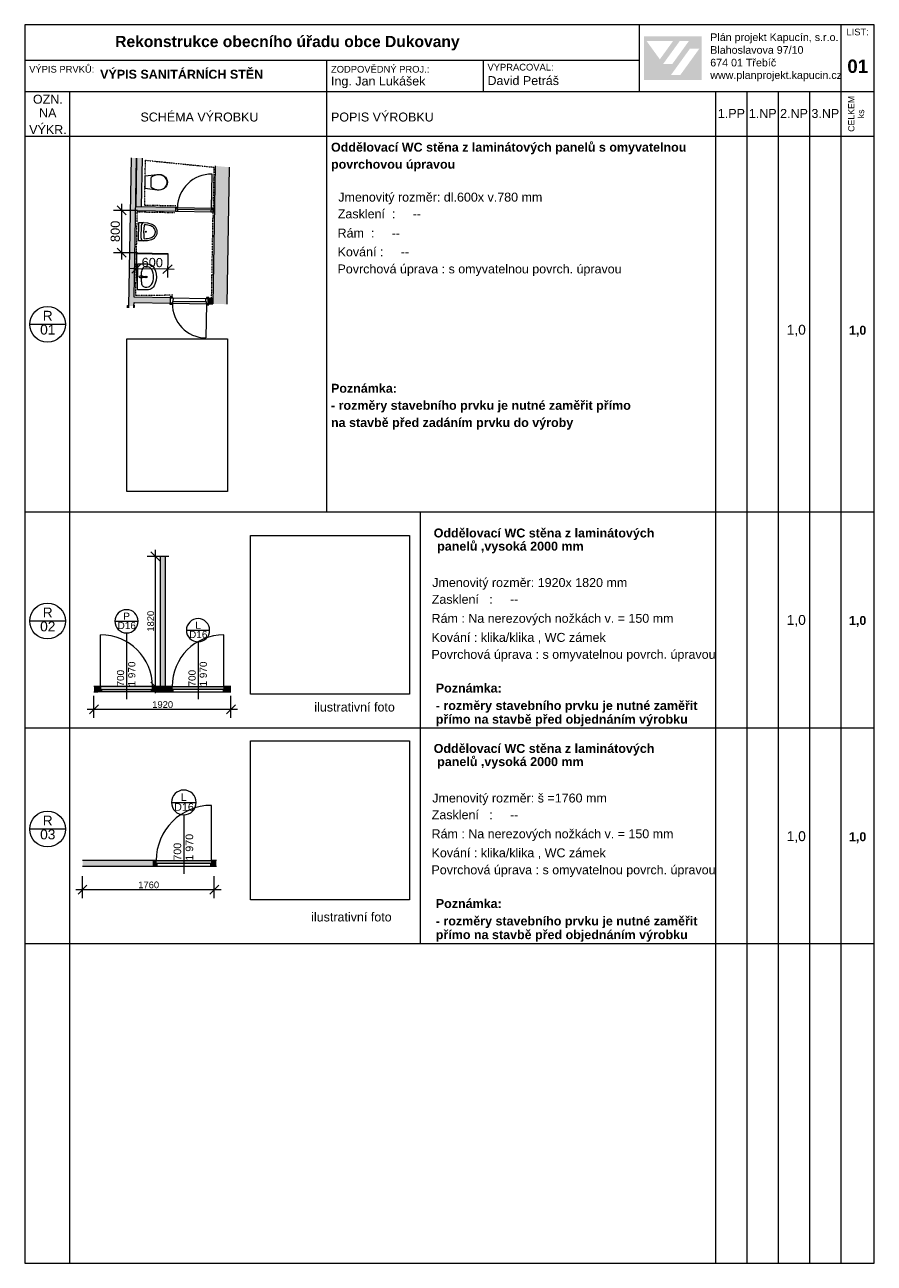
# Model space of a CAD drawing. Header units: millimetres. Extents: x 67117 to 86117, y 92233 to 119933.
import ezdxf

# ---------------------------------------------------------------- set-up
doc = ezdxf.new("R2010")
doc.units = ezdxf.units.MM
doc.header["$MEASUREMENT"] = 0
doc.header["$XCLIPFRAME"] = 0
doc.linetypes.add('Čerchovaná S', pattern=[3.5, 1.5, -0.85, 0.3, -0.85])
for name, color, linetype in [('tabulky PSV_POHLED ZÁPADNÍ_1_0', 7, 'Continuous'), ('tabulky PSV_POHLED ZÁPADNÍ_1_Interiér - nábytek', 7, 'Continuous'), ('tabulky PSV_POHLED ZÁPADNÍ_1_Konstrukce - nenosné', 7, 'Continuous'), ('tabulky PSV_POHLED ZÁPADNÍ_1_Konstrukce - nosné', 7, 'Continuous'), ('tabulky PSV_POHLED ZÁPADNÍ_1_Kresby a obrázky', 7, 'Continuous'), ('tabulky PSV_POHLED ZÁPADNÍ_1_Kóty - SP', 7, 'Continuous'), ('tabulky PSV_POHLED ZÁPADNÍ_1_TZB - kanalizace', 7, 'Continuous'), ('tabulky PSV_POHLED ZÁPADNÍ_1_Výplně – Řezové', 7, 'Continuous')]:
    doc.layers.add(name, color=color, linetype=linetype)
doc.styles.add('GENEROVANÝ_STYL_1', font='txt')
doc.styles.add('GENEROVANÝ_STYL_2', font='txt')
doc.styles.add('GENEROVANÝ_STYL_3', font='txt')
picture_1 = doc.add_image_def('image1.jpg', size_in_pixel=(170, 258))
picture_2 = doc.add_image_def('image2.jpg', size_in_pixel=(334, 365))

msp = doc.modelspace()

# ---------------------------------------------------------------- hatches: boundary and pattern name
at = {"layer": 'tabulky PSV_POHLED ZÁPADNÍ_1_Konstrukce - nenosné', "linetype": 'Continuous', "lineweight": 13}
h = msp.add_hatch(color=1, dxfattribs=at)
h.paths.add_polyline_path([(80965, 118701), (82256, 118701), (82256, 119675), (80965, 119675)])
h.paths.add_polyline_path([(81024, 119572), (81619, 119571), (81322, 119160)], flags=0)
h.paths.add_polyline_path([(81395, 119055), (81769, 119572), (81974, 119572), (81600, 119054)], flags=0)
h.paths.add_polyline_path([(81781, 118811), (81572, 118811), (81994, 119397), (82204, 119397)], flags=0)
at = {"layer": 'tabulky PSV_POHLED ZÁPADNÍ_1_Výplně – Řezové', "linetype": 'Continuous', "lineweight": 13, "true_color": 0x6c6c6c}
for points in [[(69497, 116954), (69438, 113642), (69559, 113640), (69618, 116952)], [(69563, 113841), (69561, 113720), (70378, 113706), (70380, 113827)], [(71220, 113691), (71325, 113689), (71327, 113810), (71222, 113812)]]:
    msp.add_hatch(color=251, dxfattribs=at).paths.add_polyline_path(points)
at = {"layer": 'tabulky PSV_POHLED ZÁPADNÍ_1_Výplně – Řezové', "linetype": 'Continuous', "lineweight": 0, "true_color": 0x000000}
for points in [[(69730, 115863), (69749, 116950), (69618, 116952), (69598, 115865)], [(71332, 115829), (71331, 115750), (71362, 115750), (71363, 115829)]]:
    msp.add_hatch(color=18, dxfattribs=at).paths.add_polyline_path(points)
at = {"layer": 'tabulky PSV_POHLED ZÁPADNÍ_1_Výplně – Řezové', "linetype": 'Continuous', "lineweight": 13}
for color, points in [(254, [(71641, 113683), (71694, 116745), (71379, 116777), (71325, 113689)]), (8, [(70317, 114821), (69617, 114833), (69617, 114808), (70317, 114796)])]:
    msp.add_hatch(color=color, dxfattribs=at).paths.add_polyline_path(points)
at = {"layer": 'tabulky PSV_POHLED ZÁPADNÍ_1_Výplně – Řezové', "linetype": 'Continuous', "lineweight": 13, "true_color": 0xd6cda7}
msp.add_hatch(color=9, dxfattribs=at).paths.add_polyline_path([(69598, 115860), (69597, 115781), (70489, 115765), (70490, 115844)])
at = {"layer": 'tabulky PSV_POHLED ZÁPADNÍ_1_Výplně – Řezové', "linetype": 'Continuous', "lineweight": 0, "true_color": 0xffffff}
for points in [[(70530, 115844), (70529, 115801), (71292, 115788), (71292, 115830)], [(69417, 113602), (69437, 113602), (69438, 113655), (69418, 113655)], [(69559, 113600), (69579, 113599), (69580, 113652), (69560, 113652)], [(70418, 113705), (70365, 113706), (70365, 113686), (70418, 113685)], [(70420, 113846), (70368, 113847), (70367, 113827), (70420, 113826)], [(70418, 113705), (71180, 113691), (71181, 113734), (70419, 113747)], [(71180, 113671), (71233, 113671), (71233, 113691), (71180, 113691)], [(71182, 113813), (71235, 113812), (71235, 113832), (71183, 113833)]]:
    msp.add_hatch(color=7, dxfattribs=at).paths.add_polyline_path(points)
at = {"layer": 'tabulky PSV_POHLED ZÁPADNÍ_1_Výplně – Řezové', "linetype": 'Continuous', "lineweight": 20, "true_color": 0xffaaaa}
for points in [[(70148, 108041), (70148, 105132), (70268, 105132), (70268, 108041)], [(68664, 105012), (68754, 105012), (68754, 105132), (68664, 105132)], [(68754, 105012), (68834, 105012), (68834, 105068), (68815, 105068), (68815, 105132), (68754, 105132)], [(69973, 105132), (68815, 105132), (68815, 105068), (69973, 105068)], [(69954, 105012), (70034, 105012), (70034, 105132), (69973, 105132), (69973, 105068), (69954, 105068)], [(70353, 105132), (70034, 105132), (70034, 105012), (70353, 105012)], [(70433, 105012), (70433, 105068), (70414, 105068), (70414, 105132), (70353, 105132), (70353, 105012)], [(70414, 105132), (70414, 105068), (71572, 105068), (71572, 105132)], [(71633, 105012), (71633, 105132), (71572, 105132), (71572, 105068), (71553, 105068), (71553, 105012)], [(71633, 105012), (71729, 105012), (71729, 105132), (71633, 105132)], [(68411, 101239), (68409, 101111), (69992, 101111), (69992, 101239)], [(70078, 101111), (70078, 101171), (70057, 101171), (70057, 101239), (69992, 101239), (69992, 101111)], [(70057, 101239), (70057, 101171), (71292, 101171), (71292, 101239)], [(71357, 101111), (71357, 101239), (71292, 101239), (71292, 101171), (71272, 101171), (71272, 101111)], [(71357, 101239), (71357, 101111), (71404, 101111), (71406, 101239)]]:
    msp.add_hatch(color=21, dxfattribs=at).paths.add_polyline_path(points)

# ---------------------------------------------------------------- linework, layer by layer
at = {"layer": 'tabulky PSV_POHLED ZÁPADNÍ_1_Interiér - nábytek', "color": 8, "linetype": 'Continuous', "lineweight": 13}
for p, q in [((69943, 116410), (69943, 116519)), ((69943, 116301), (69943, 116410)), ((69722, 115161), (69727, 115448)), ((69725, 114181), (69729, 114410)), ((69816, 114521), (69859, 114520)), ((69742, 114309), (69727, 114309)), ((69727, 114309), (69727, 114282)), ((69727, 114282), (69742, 114282)), ((69808, 114067), (69851, 114067))]:
    msp.add_line(p, q, dxfattribs=at)
at = {"layer": 'tabulky PSV_POHLED ZÁPADNÍ_1_Interiér - nábytek', "color": 8, "linetype": 'Continuous', "lineweight": 13, "flags": 128}
for points in [[(70163, 116579), (70202, 116567), (70239, 116548), (70268, 116522), (70290, 116489), (70305, 116451), (70309, 116410), (70305, 116369), (70290, 116331), (70268, 116298), (70239, 116272), (70202, 116253), (70163, 116240), (70123, 116235), (70082, 116237), (69807, 116269), (69807, 116551), (70082, 116583), (70123, 116585)], [(69955, 115125), (69859, 115104), (69762, 115098), (69658, 115100), (69665, 115512), (69769, 115510), (69866, 115501), (69961, 115477), (69989, 115462), (70013, 115443), (70034, 115420), (70051, 115393), (70064, 115363), (70071, 115331), (70073, 115299), (70070, 115266), (70062, 115235), (70048, 115205), (70030, 115179), (70008, 115156), (69983, 115138)], [(69646, 114587), (69860, 114583), (69892, 114579), (69922, 114571), (69951, 114557), (69976, 114538), (69998, 114515), (70015, 114489), (70041, 114425), (70057, 114358), (70062, 114290), (70055, 114221), (70037, 114155), (70008, 114092), (69990, 114067), (69967, 114045), (69941, 114027), (69912, 114014), (69882, 114006), (69850, 114004), (69636, 114007)]]:
    msp.add_lwpolyline(points, close=True, dxfattribs=at)
at = {"layer": 'tabulky PSV_POHLED ZÁPADNÍ_1_Interiér - nábytek', "color": 1, "linetype": 'Continuous', "lineweight": 18, "flags": 128}
msp.add_lwpolyline([(70317, 114821), (70317, 114796), (69617, 114808), (69617, 114833)], close=True, dxfattribs=at)
at = {"layer": 'tabulky PSV_POHLED ZÁPADNÍ_1_Interiér - nábytek', "color": 8, "linetype": 'Continuous', "lineweight": 13, "flags": 128}
msp.add_lwpolyline([(69703, 114321), (69745, 114316, -0.12102), (69754, 114313), (69807, 114305, -0.882566), (69806, 114283), (69753, 114277, -0.12102), (69744, 114274), (69702, 114271, -1)], format="xyb", close=True, dxfattribs=at)
at = {"layer": 'tabulky PSV_POHLED ZÁPADNÍ_1_Interiér - nábytek', "color": 8, "linetype": 'Continuous', "lineweight": 13}
msp.add_circle((69835, 114294), 17.5, dxfattribs=at)
for radius, start, end in [(13.6, 268.9912, 88.9912), (21.1, 301.7622, 56.2202)]:
    msp.add_arc((69742, 114295), radius, start, end, dxfattribs=at)
for centre, major_axis, ratio, start_param, end_param in [((70111, 116152), (0, 425), 0.786027, 6.259569, 6.81259), ((70131, 116320), (0, 257), 0.786027, 5.438328, 6.338917), ((70194, 116409), (0, 139), 0.786027, 4.71825, 5.344893), ((70194, 116411), (0, 139), 0.786027, 4.079884, 4.706528), ((70111, 116668), (0, 425), 0.786027, 2.61219, 3.165211), ((70131, 116499), (0, 257), 0.786027, 3.085865, 3.986454), ((69786, 115447), (1.1, 63.9), 0.93164, 0.221788, 1.570796), ((70713, 115287), (18, 1005), 0.93164, 1.428537, 1.713056), ((69804, 115443), (0.3, 16.6), 0.93164, 0.085797, 1.387931), ((69756, 114756), (12, 705), 0.93164, 6.025138, 6.231302), ((69887, 115265), (3, 177), 0.93164, 5.375998, 6.001918), ((69914, 115301), (2, 133), 0.93164, 4.135515, 5.289263), ((69781, 115160), (1.1, 63.9), 0.93164, 1.570796, 2.919805), ((69799, 115164), (0.3, 16.6), 0.93164, 1.753661, 3.055796), ((69776, 115852), (12, 705), 0.93164, 3.193476, 3.39964), ((69888, 115339), (3, 177), 0.93164, 3.42286, 4.04878), ((69814, 114409), (2, 112), 0.759899, 0, 1.570796), ((69857, 114408), (-113, 2), 0.986413, 3.638567, 4.712389), ((69641, 114297), (-357, 6), 0.986413, 2.644618, 3.638567), ((69810, 114179), (2, 112), 0.759899, 1.570796, 3.141593), ((69853, 114179), (-113, 2), 0.986413, 1.570796, 2.644618)]:
    msp.add_ellipse(centre, major_axis=major_axis, ratio=ratio, start_param=start_param, end_param=end_param, dxfattribs=at)
msp.add_ellipse((69823, 115303), major_axis=(0.2, 11.5), ratio=0.93164, dxfattribs=at)
at = {"layer": 'tabulky PSV_POHLED ZÁPADNÍ_1_Konstrukce - nenosné', "color": 7, "linetype": 'Continuous', "lineweight": 20}
for p, q in [((86117, 119933), (67117, 119933)), ((67117, 119933), (67117, 92233)), ((80867, 118433), (80867, 119933)), ((85367, 119933), (85367, 118433)), ((86117, 92233), (86117, 119933)), ((80867, 119133), (67117, 119133)), ((73867, 119133), (73867, 118433)), ((77367, 119133), (77367, 118433)), ((86117, 118433), (67117, 118433)), ((68117, 118433), (68117, 117433)), ((73867, 118433), (73867, 117433)), ((82567, 118433), (82567, 117433)), ((83267, 118433), (83267, 117433)), ((83967, 118433), (83967, 117433)), ((84667, 118433), (84667, 117433)), ((85367, 118433), (85367, 117433)), ((83867, 117433), (67117, 117433)), ((68117, 117433), (68117, 109033)), ((73867, 117433), (73867, 109033)), ((82567, 117433), (82567, 109033)), ((83267, 117433), (83267, 109033)), ((86117, 117433), (83867, 117433)), ((83967, 117433), (83967, 109033)), ((84667, 117433), (84667, 109033)), ((85367, 117433), (85367, 109033)), ((68028, 113233), (67228, 113233)), ((86117, 109033), (67117, 109033)), ((68117, 109033), (68117, 100633)), ((75958, 109015), (75958, 99378)), ((82567, 109033), (82567, 100633)), ((83267, 109033), (83267, 100633)), ((83967, 109033), (83967, 100633)), ((84667, 109033), (84667, 100633)), ((85367, 109033), (85367, 100633)), ((68028, 106597), (67228, 106597)), ((86117, 104197), (67117, 104197)), ((68028, 101944), (67228, 101944)), ((68117, 100633), (68117, 92233)), ((82567, 100633), (82567, 92233)), ((83267, 100633), (83267, 92233)), ((83967, 100633), (83967, 92233)), ((84667, 100633), (84667, 92233)), ((85367, 100633), (85367, 92233)), ((86117, 99378), (67117, 99378)), ((67117, 92233), (86117, 92233))]:
    msp.add_line(p, q, dxfattribs=at)
for centre in [(67628, 113233), (67628, 106597), (67628, 101944)]:
    msp.add_circle(centre, 400, dxfattribs=at)
at = {"layer": 'tabulky PSV_POHLED ZÁPADNÍ_1_Konstrukce - nosné', "color": 7, "linetype": 'Continuous', "lineweight": 13}
for p, q in [((71292, 115830), (71306, 116592)), ((70490, 115844), (70489, 115765)), ((70490, 115844), (70489, 115765)), ((70490, 115844), (70489, 115765)), ((70490, 115844), (70489, 115765)), ((70490, 115844), (71332, 115829)), ((70530, 115844), (70490, 115844)), ((70529, 115801), (70530, 115844)), ((70529, 115801), (70530, 115844)), ((70542, 115801), (70529, 115801)), ((71292, 115788), (70529, 115801)), ((70530, 115844), (71292, 115830)), ((70541, 115764), (70542, 115801)), ((71279, 115788), (71278, 115751)), ((71292, 115788), (71279, 115788)), ((71332, 115829), (71292, 115830)), ((71292, 115830), (71292, 115788)), ((71292, 115830), (71292, 115788)), ((71332, 115829), (71331, 115750)), ((71331, 115750), (71332, 115829)), ((71332, 115829), (71331, 115750)), ((71332, 115829), (71331, 115750)), ((70489, 115765), (71331, 115750)), ((70489, 115765), (70541, 115764)), ((71278, 115751), (71331, 115750)), ((69417, 113602), (69418, 113655)), ((69418, 113655), (69438, 113655)), ((69438, 113655), (69437, 113602)), ((69438, 113642), (69438, 113655)), ((69438, 113642), (69438, 113655)), ((69438, 113642), (69438, 113655)), ((69559, 113640), (69560, 113652)), ((69559, 113600), (69560, 113652)), ((69559, 113640), (69560, 113652)), ((69559, 113640), (69560, 113652)), ((69560, 113652), (69580, 113652)), ((70378, 113706), (70365, 113706)), ((70418, 113705), (70365, 113706)), ((70365, 113706), (70365, 113686)), ((70378, 113706), (70365, 113706)), ((70378, 113706), (70365, 113706)), ((70365, 113686), (70418, 113685)), ((70368, 113847), (70367, 113827)), ((70380, 113827), (70367, 113827)), ((70367, 113827), (70420, 113826)), ((70380, 113827), (70367, 113827)), ((70380, 113827), (70367, 113827)), ((70420, 113846), (70368, 113847)), ((70378, 113706), (70380, 113827)), ((70378, 113706), (70380, 113827)), ((70378, 113706), (70380, 113827)), ((70378, 113706), (70380, 113827)), ((70378, 113706), (71220, 113691)), ((70418, 113705), (70378, 113706)), ((70380, 113827), (71222, 113812)), ((70380, 113827), (70433, 113826)), ((70419, 113747), (70418, 113705)), ((70419, 113747), (70418, 113705)), ((70418, 113685), (70418, 113705)), ((70418, 113705), (71180, 113691)), ((70431, 113747), (70419, 113747)), ((71181, 113734), (70419, 113747)), ((70420, 113826), (70420, 113846)), ((70433, 113826), (70431, 113747)), ((71180, 113691), (71167, 112929)), ((71168, 113734), (71170, 113813)), ((71181, 113734), (71168, 113734)), ((71170, 113813), (71222, 113812)), ((71180, 113691), (71181, 113734)), ((71180, 113691), (71181, 113734)), ((71233, 113691), (71180, 113691)), ((71180, 113691), (71180, 113671)), ((71220, 113691), (71180, 113691)), ((71180, 113671), (71233, 113671)), ((71183, 113833), (71182, 113813)), ((71182, 113813), (71235, 113812)), ((71235, 113832), (71183, 113833)), ((71220, 113691), (71222, 113812)), ((71222, 113812), (71220, 113691)), ((71220, 113691), (71222, 113812)), ((71220, 113691), (71222, 113812)), ((71220, 113691), (71233, 113691)), ((71220, 113691), (71233, 113691)), ((71220, 113691), (71233, 113691)), ((71222, 113812), (71235, 113812)), ((71222, 113812), (71235, 113812)), ((71222, 113812), (71235, 113812)), ((71233, 113671), (71233, 113691)), ((71235, 113812), (71235, 113832))]:
    msp.add_line(p, q, dxfattribs=at)
at = {"layer": 'tabulky PSV_POHLED ZÁPADNÍ_1_Konstrukce - nosné', "color": 1, "linetype": 'Continuous', "lineweight": 18}
for p, q in [((69134, 106591), (69654, 106591)), ((70733, 106391), (71253, 106391)), ((68815, 105132), (68815, 106290)), ((69394, 106331), (69394, 104852)), ((70993, 106131), (70993, 104852)), ((71572, 105132), (71572, 106290)), ((68754, 105132), (68754, 105012)), ((70034, 105132), (68754, 105132)), ((68754, 105012), (68754, 105132)), ((68754, 105132), (68815, 105132)), ((68754, 105132), (68754, 105012)), ((68754, 105132), (68754, 105012)), ((70034, 105012), (68754, 105012)), ((68834, 105012), (68754, 105012)), ((68815, 105132), (68815, 105068)), ((69973, 105132), (68815, 105132)), ((68815, 105132), (68815, 105068)), ((68815, 105068), (68834, 105068)), ((68815, 105068), (69973, 105068)), ((68834, 105068), (68834, 105012)), ((69954, 105012), (69954, 105068)), ((69954, 105068), (69973, 105068)), ((70034, 105012), (69954, 105012)), ((69973, 105068), (69973, 105132)), ((69973, 105132), (70034, 105132)), ((69973, 105068), (69973, 105132)), ((70034, 105132), (70034, 105012)), ((70034, 105132), (70034, 105012)), ((70034, 105132), (70034, 105012)), ((70034, 105132), (70034, 105012)), ((70353, 105012), (70353, 105132)), ((70353, 105132), (71633, 105132)), ((70414, 105132), (70353, 105132)), ((70353, 105132), (70353, 105012)), ((70353, 105012), (70353, 105132)), ((70353, 105012), (70353, 105132)), ((70353, 105012), (71633, 105012)), ((70353, 105012), (70433, 105012)), ((70414, 105068), (70414, 105132)), ((70414, 105132), (71572, 105132)), ((70414, 105068), (70414, 105132)), ((70433, 105068), (70414, 105068)), ((71572, 105068), (70414, 105068)), ((70433, 105012), (70433, 105068)), ((71572, 105068), (71553, 105068)), ((71553, 105068), (71553, 105012)), ((71553, 105012), (71633, 105012)), ((71633, 105132), (71572, 105132)), ((71572, 105132), (71572, 105068)), ((71572, 105132), (71572, 105068)), ((71633, 105012), (71633, 105132)), ((71633, 105012), (71633, 105132)), ((71633, 105012), (71633, 105132)), ((71633, 105012), (71633, 105132)), ((70398, 102540), (70952, 102540)), ((70675, 102263), (70675, 100940)), ((71292, 101239), (71292, 102474)), ((69992, 101239), (69992, 101111)), ((69992, 101239), (71357, 101239)), ((70057, 101239), (69992, 101239)), ((69992, 101239), (69992, 101111)), ((69992, 101239), (69992, 101111)), ((69992, 101239), (69992, 101111)), ((69992, 101111), (71357, 101111)), ((69992, 101111), (70078, 101111)), ((70057, 101171), (70057, 101239)), ((70057, 101239), (71292, 101239)), ((70057, 101171), (70057, 101239)), ((70078, 101171), (70057, 101171)), ((71292, 101171), (70057, 101171)), ((70078, 101111), (70078, 101171)), ((71292, 101171), (71272, 101171)), ((71272, 101171), (71272, 101111)), ((71272, 101111), (71357, 101111)), ((71357, 101239), (71292, 101239)), ((71292, 101239), (71292, 101171)), ((71292, 101239), (71292, 101171)), ((71357, 101239), (71357, 101111)), ((71357, 101111), (71357, 101239)), ((71357, 101239), (71357, 101111)), ((71357, 101239), (71357, 101111))]:
    msp.add_line(p, q, dxfattribs=at)
at = {"layer": 'tabulky PSV_POHLED ZÁPADNÍ_1_Konstrukce - nosné', "color": 7, "linetype": 'Continuous', "lineweight": 13, "flags": 128}
for points in [[(69497, 116954), (69438, 113642)], [(69563, 113841), (69618, 116952)], [(69618, 116952), (69598, 115865)], [(69730, 115863), (69749, 116950)], [(71379, 116777), (71325, 113689)], [(71641, 113683), (71694, 116745)], [(70490, 115844), (69598, 115860)], [(71363, 115829), (71332, 115829)], [(69597, 115781), (70489, 115765)], [(71331, 115750), (71362, 115750)], [(69559, 113640), (69561, 113720)], [(69561, 113720), (70378, 113706)], [(70380, 113827), (69563, 113841)], [(71220, 113691), (71325, 113689)], [(71327, 113810), (71222, 113812)]]:
    msp.add_lwpolyline(points, dxfattribs=at)
at = {"layer": 'tabulky PSV_POHLED ZÁPADNÍ_1_Konstrukce - nosné', "color": 1, "linetype": 'Continuous', "lineweight": 18, "flags": 128}
for points in [[(70148, 108041), (70148, 105132)], [(70268, 105132), (70268, 108041)], [(68754, 105132), (68664, 105132)], [(68664, 105012), (68754, 105012)], [(70148, 105132), (70034, 105132)], [(70034, 105012), (70353, 105012)], [(70353, 105132), (70268, 105132)], [(71729, 105132), (71633, 105132)], [(71633, 105012), (71729, 105012)], [(68409, 101111), (69992, 101111)], [(69992, 101239), (68411, 101239)], [(71406, 101239), (71357, 101239)], [(71357, 101111), (71404, 101111)]]:
    msp.add_lwpolyline(points, dxfattribs=at)
for points in [[(69654, 106591, 1), (69134, 106591, 1)], [(71253, 106391, 1), (70733, 106391, 1)], [(70952, 102540, 1), (70398, 102540, 1)]]:
    msp.add_lwpolyline(points, format="xyb", close=True, dxfattribs=at)
at = {"layer": 'tabulky PSV_POHLED ZÁPADNÍ_1_Konstrukce - nosné', "color": 7, "linetype": 'Continuous', "lineweight": 13}
for centre, start, end in [((71292, 115830), 88.9912, 178.9912), ((71180, 113691), 178.9912, 268.9912)]:
    msp.add_arc(centre, 762, start, end, dxfattribs=at)
at = {"layer": 'tabulky PSV_POHLED ZÁPADNÍ_1_Konstrukce - nosné', "color": 1, "linetype": 'Continuous', "lineweight": 18}
for centre, radius, start, end in [((68815, 105132), 1158, 0, 90), ((71572, 105132), 1158, 90, 180), ((71292, 101239), 1235, 90, 180)]:
    msp.add_arc(centre, radius, start, end, dxfattribs=at)
at = {"layer": 'tabulky PSV_POHLED ZÁPADNÍ_1_Kresby a obrázky', "color": 7, "linetype": 'Čerchovaná S', "lineweight": 13, "flags": 128}
for points in [[(70500, 115881), (69799, 115893), (69817, 116903), (71347, 116748), (71331, 115835)], [(70429, 113883), (69600, 113877), (69633, 115749), (70475, 115734)], [(71296, 113811), (71330, 115740)]]:
    msp.add_lwpolyline(points, dxfattribs=at)
at = {"layer": 'tabulky PSV_POHLED ZÁPADNÍ_1_Kóty - SP', "color": 154, "linetype": 'Continuous', "lineweight": 13}
for p, q in [((69387, 115681), (69187, 115881)), ((69287, 115781), (69287, 115931)), ((69638, 115781), (69100, 115781)), ((69287, 114833), (69287, 115781)), ((69638, 114833), (69100, 114833)), ((69187, 114933), (69387, 114733)), ((69287, 114683), (69287, 114833)), ((69617, 114828), (69607, 114290)), ((70317, 114816), (70307, 114278)), ((69611, 114477), (69461, 114480)), ((69713, 114576), (69509, 114379)), ((70311, 114465), (69611, 114477)), ((70209, 114367), (70412, 114563)), ((70461, 114462), (70311, 114465)), ((70340, 108041), (69852, 108041)), ((70140, 107941), (69940, 108141)), ((70040, 108041), (70040, 108191)), ((70040, 105132), (70040, 108041)), ((70340, 105132), (69852, 105132)), ((69940, 105232), (70140, 105032)), ((70040, 104982), (70040, 105132)), ((68764, 104722), (68564, 104522)), ((68664, 104434), (68664, 104922)), ((71629, 104522), (71829, 104722)), ((71729, 104434), (71729, 104922)), ((68514, 104622), (68664, 104622)), ((68664, 104622), (71729, 104622)), ((71729, 104622), (71879, 104622)), ((68409, 100402), (68409, 100889)), ((71357, 100402), (71357, 100889)), ((68259, 100589), (68409, 100589)), ((68509, 100689), (68309, 100489)), ((68409, 100589), (71357, 100589)), ((71257, 100489), (71457, 100689)), ((71357, 100589), (71507, 100589))]:
    msp.add_line(p, q, dxfattribs=at)
at = {"layer": 'tabulky PSV_POHLED ZÁPADNÍ_1_TZB - kanalizace', "color": 8, "linetype": 'Continuous', "lineweight": 20}
for p, q in [((69403, 112908), (71652, 112908)), ((69403, 109495), (69403, 112908)), ((71652, 112908), (71652, 109495)), ((71652, 109495), (69403, 109495))]:
    msp.add_line(p, q, dxfattribs=at)

# ---------------------------------------------------------------- texts
at = {"layer": 'tabulky PSV_POHLED ZÁPADNÍ_1_0', "color": 7, "linetype": 'Continuous', "lineweight": 20}
for s, insert, char_height, attachment_point, style in [('\\A1;{\\pql;\\fArial|b0|i0|c238|p38;Plán projekt Kapucín, s.r.o.}', (82450, 119518), 171, 7, 'GENEROVANÝ_STYL_2'), ('\\A1;{\\pql;\\fArial|b0|i0|c238|p38;LIST:}', (85496, 119695), 150, 7, 'GENEROVANÝ_STYL_2'), ('\\A1;{\\pql;\\fArial|b1|i0|c238|p38;Rekonstrukce obecního úřadu obce Dukovany}', (69140, 119359), 250, 7, 'GENEROVANÝ_STYL_1'), ('\\A1;{\\pql;\\fArial|b0|i0|c238|p38;Blahoslavova 97/10}', (82450, 119282), 171, 7, 'GENEROVANÝ_STYL_2'), ('\\A1;{\\pql;\\fArial|b0|i0|c238|p38;674 01 Třebíč}', (82450, 118999), 171, 7, 'GENEROVANÝ_STYL_2'), ('\\A1;{\\pql;\\fArial|b1|i0|c238|p38;0\\fArial|b1|i0|c238|p38;1}', (85515, 118851), 300, 7, 'GENEROVANÝ_STYL_1'), ('\\A1;{\\pql;\\fArial|b0|i0|c238|p38;VÝPIS PRVKŮ:}', (67217, 118861), 150, 7, 'GENEROVANÝ_STYL_2'), ('\\A1;{\\pql;\\fArial|b1|i0|c238|p38;VÝPIS SANITÁRNÍCH STĚN}', (68803, 118724), 200, 7, 'GENEROVANÝ_STYL_1'), ('\\A1;{\\pql;\\fArial|b0|i0|c238|p38;ZODPOVĚDNÝ PROJ.:}', (73967, 118861), 150, 7, 'GENEROVANÝ_STYL_2'), ('\\A1;{\\pql;\\fArial|b0|i0|c238|p38;VYPRACOVAL:}', (77467, 118908), 150, 7, 'GENEROVANÝ_STYL_2'), ('\\A1;{\\pql;\\fArial|b0|i0|c238|p38;www.planprojekt.kapucin.cz}', (82450, 118671), 171, 7, 'GENEROVANÝ_STYL_2'), ('\\A1;{\\pql;\\fArial|b0|i0|c238|p38;Ing. Jan Lukášek}', (73967, 118515), 200, 7, 'GENEROVANÝ_STYL_2'), ('\\A1;{\\pql;\\fArial|b0|i0|c238|p38;David Petráš}', (77467, 118582), 200, 7, 'GENEROVANÝ_STYL_2'), ('\\A1;{\\pql;\\fArial|b0|i0|c238|p38;OZN.}', (67300, 118165), 200, 7, 'GENEROVANÝ_STYL_2'), ('\\A1;{\\pql;\\fArial|b0|i0|c238|p38;NA}', (67438, 117862), 200, 7, 'GENEROVANÝ_STYL_2'), ('\\A1;{\\pql;\\fArial|b0|i0|c238|p38;SCHÉMA VÝROBKU}', (69705, 117767), 200, 7, 'GENEROVANÝ_STYL_2'), ('\\A1;{\\pql;\\fArial|b0|i0|c238|p38;POPIS VÝROBKU}', (73967, 117767), 200, 7, 'GENEROVANÝ_STYL_2'), ('\\A1;{\\pql;\\fArial|b0|i0|c238|p38;1.PP}', (82620, 117850), 200, 7, 'GENEROVANÝ_STYL_2'), ('\\A1;{\\pql;\\fArial|b0|i0|c238|p38;1.NP}', (83313, 117850), 200, 7, 'GENEROVANÝ_STYL_2'), ('\\A1;{\\pql;\\fArial|b0|i0|c238|p38;2.NP}', (84013, 117850), 200, 7, 'GENEROVANÝ_STYL_2'), ('\\A1;{\\pql;\\fArial|b0|i0|c238|p38;3\\fArial|b0|i0|c238|p38;.NP}', (84713, 117847), 200, 7, 'GENEROVANÝ_STYL_2'), ('\\A1;{\\pql;\\fArial|b0|i0|c238|p38;VÝKR.}', (67217, 117488), 200, 7, 'GENEROVANÝ_STYL_2'), ('\\A1;{\\pql;\\fArial|b1|i0|c238|p38;Oddělovací WC stěna z laminátových panelů s omyvatelnou}', (73967, 117035), 200, 7, 'GENEROVANÝ_STYL_1'), ('\\A1;{\\pql;\\fArial|b1|i0|c238|p38;povrchovou úpravou}', (73967, 116653), 200, 7, 'GENEROVANÝ_STYL_1'), ('\\A1;{\\pql;\\fArial|b0|i0|c238|p38;Jmenovitý rozměr: dl.600x v.\\fArial|b0|i0|c238|p38;78\\fArial|b0|i0|c238|p38;0 mm}', (74130, 115918), 200, 7, 'GENEROVANÝ_STYL_2'), ('\\A1;{\\pql;\\fArial|b0|i0|c238|p38;Zasklení\\fArial|b0|i0|c238|p38; \\fArial|b0|i0|c238|p38;\\H0.996649x; :     --   }', (74119, 115601), 200, 7, 'GENEROVANÝ_STYL_2'), ('\\A1;{\\pql;\\fArial|b0|i0|c238|p38;Rám\\fArial|b0|i0|c238|p38; \\fArial|b0|i0|c238|p38;\\H0.996649x; :     --   }', (74114, 115172), 200, 7, 'GENEROVANÝ_STYL_2'), ('\\A1;{\\pql;\\fArial|b0|i0|c238|p38;Kování :     --     }', (74114, 114751), 200, 7, 'GENEROVANÝ_STYL_2'), ('\\A1;{\\pql;\\fArial|b0|i0|c238|p38;Povrchová úprava : \\fArial|b0|i0|c238|p38;\\H0.996649x;s omyvatelnou povrch. úpravou\\fArial|b1|i0|c238|p38; }', (74112, 114312), 200, 7, 'GENEROVANÝ_STYL_2'), ('\\A1;{\\pql;\\fArial|b0|i0|c238|p38;R}', (67519, 113315), 220, 7, 'GENEROVANÝ_STYL_2'), ('\\A1;{\\pql;\\fArial|b0|i0|c238|p38;0\\fArial|b0|i0|c238|p38;1}', (67461, 113001), 220, 7, 'GENEROVANÝ_STYL_2'), ('\\A1;{\\pql;\\fArial|b0|i0|c238|p38;1\\fArial|b0|i0|c238|p38;,0}', (84160, 112961), 220, 7, 'GENEROVANÝ_STYL_2'), ('\\A1;{\\pql;\\fArial|b1|i0|c238|p38;1,0}', (85552, 112955), 200, 7, 'GENEROVANÝ_STYL_1'), ('\\A1;{\\pql;\\fArial|b1|i0|c238|p38;Poznámka:}', (73967, 111700), 200, 7, 'GENEROVANÝ_STYL_1'), ('\\A1;{\\pql;\\fArial|b1|i0|c238|p38;- rozměry stavebního \\fArial|b1|i0|c238|p38;prvku\\fArial|b1|i0|c238|p38; je nutné zaměřit přímo}', (73967, 111261), 200, 7, 'GENEROVANÝ_STYL_1'), ('\\A1;{\\pql;\\fArial|b1|i0|c238|p38;na stavbě před zadáním prvku do výroby}', (73967, 110876), 200, 7, 'GENEROVANÝ_STYL_1'), ('\\A1;{\\pql;\\fArial|b0|i0|c238|p38;Jmenovitý rozměr\\fArial|b0|i0|c238|p38;: 1920x 1820 mm}', (76231, 107297), 200, 7, 'GENEROVANÝ_STYL_2'), ('\\A1;{\\pql;\\fArial|b0|i0|c238|p38;Zasklení  \\fArial|b0|i0|c238|p38;\\H0.996453x; :     --   }', (76220, 106980), 200, 7, 'GENEROVANÝ_STYL_2'), ('\\A1;{\\pql;\\fArial|b0|i0|c238|p38;R}', (67519, 106678), 220, 7, 'GENEROVANÝ_STYL_2'), ('\\A1;{\\pql;\\fArial|b0|i0|c238|p38;Rám\\fArial|b0|i0|c238|p38;\\H0.996453x; : Na nerezových nožkách v. = \\fArial|b0|i0|c238|p38;15\\fArial|b0|i0|c238|p38;0 mm  }', (76216, 106497), 200, 7, 'GENEROVANÝ_STYL_2'), ('\\A1;{\\pql;\\fArial|b0|i0|c238|p38;1\\fArial|b0|i0|c238|p38;,0}', (84160, 106470), 220, 7, 'GENEROVANÝ_STYL_2'), ('\\A1;{\\pql;\\fArial|b1|i0|c238|p38;1,0}', (85552, 106464), 200, 7, 'GENEROVANÝ_STYL_1'), ('\\A1;{\\pql;\\fArial|b0|i0|c238|p38;0\\fArial|b0|i0|c238|p38;2}', (67461, 106364), 220, 7, 'GENEROVANÝ_STYL_2'), ('\\A1;{\\pql;\\fArial|b0|i0|c238|p38;Kování\\fArial|b0|i0|c238|p38; : klika/klika , WC zámek}', (76216, 106094), 200, 7, 'GENEROVANÝ_STYL_2'), ('\\A1;{\\pql;\\fArial|b0|i0|c238|p38;Povrchová úprava : \\fArial|b0|i0|c238|p38;\\H0.996649x;s omyvatelnou povrch. úpravou\\fArial|b1|i0|c238|p38; }', (76214, 105691), 200, 7, 'GENEROVANÝ_STYL_2'), ('\\A1;{\\pql;\\fArial|b1|i0|c238|p38;Poznámka:}', (76311, 104995), 200, 7, 'GENEROVANÝ_STYL_1'), ('\\A1;{\\pqr;\\fArial|b0|i0|c238|p38;ilustrativní foto}', (75395, 104570), 200, 9, 'GENEROVANÝ_STYL_2'), ('\\A1;{\\pql;\\fArial|b0|i0|c238|p38;Jmenovitý rozměr: \\fArial|b0|i0|c238|p38;š =1760\\fArial|b0|i0|c238|p38; mm}', (76231, 102478), 200, 7, 'GENEROVANÝ_STYL_2'), ('\\A1;{\\pql;\\fArial|b0|i0|c238|p38;R}', (67519, 102025), 220, 7, 'GENEROVANÝ_STYL_2'), ('\\A1;{\\pql;\\fArial|b0|i0|c238|p38;Zasklení  \\fArial|b0|i0|c238|p38;\\H0.996453x; :     --   }', (76220, 102161), 200, 7, 'GENEROVANÝ_STYL_2'), ('\\A1;{\\pql;\\fArial|b0|i0|c238|p38;0\\fArial|b0|i0|c238|p38;3}', (67461, 101711), 220, 7, 'GENEROVANÝ_STYL_2'), ('\\A1;{\\pql;\\fArial|b0|i0|c238|p38;Rám\\fArial|b0|i0|c238|p38;\\H0.996453x; : Na nerezových nožkách v. = \\fArial|b0|i0|c238|p38;15\\fArial|b0|i0|c238|p38;0 mm  }', (76216, 101678), 200, 7, 'GENEROVANÝ_STYL_2'), ('\\A1;{\\pql;\\fArial|b0|i0|c238|p38;1\\fArial|b0|i0|c238|p38;,0}', (84160, 101634), 220, 7, 'GENEROVANÝ_STYL_2'), ('\\A1;{\\pql;\\fArial|b1|i0|c238|p38;1,0}', (85552, 101627), 200, 7, 'GENEROVANÝ_STYL_1'), ('\\A1;{\\pql;\\fArial|b0|i0|c238|p38;Kování\\fArial|b0|i0|c238|p38; : klika/klika , WC zámek}', (76216, 101275), 200, 7, 'GENEROVANÝ_STYL_2'), ('\\A1;{\\pql;\\fArial|b0|i0|c238|p38;Povrchová úprava : \\fArial|b0|i0|c238|p38;\\H0.996649x;s omyvatelnou povrch. úpravou\\fArial|b1|i0|c238|p38; }', (76214, 100872), 200, 7, 'GENEROVANÝ_STYL_2'), ('\\A1;{\\pql;\\fArial|b1|i0|c238|p38;Poznámka:}', (76311, 100176), 200, 7, 'GENEROVANÝ_STYL_1'), ('\\A1;{\\pqr;\\fArial|b0|i0|c238|p38;ilustrativní foto}', (75324, 99875), 200, 9, 'GENEROVANÝ_STYL_2')]:
    msp.add_mtext(s, dxfattribs=dict(at, insert=insert, char_height=char_height, attachment_point=attachment_point, style=style))
at = {"layer": 'tabulky PSV_POHLED ZÁPADNÍ_1_0', "color": 7, "linetype": 'Continuous', "lineweight": 20, "insert": (85894, 117539), "char_height": 140, "attachment_point": 7, "rotation": 90, "line_spacing_factor": 0.93321, "style": 'GENEROVANÝ_STYL_2'}
msp.add_mtext('\\A1;{\\pql;\\fArial|b0|i0|c238|p38;CELKEM\\P\\pqc;\\fArial|b0|i0|c238|p38;ks}', dxfattribs=at)
at = {"layer": 'tabulky PSV_POHLED ZÁPADNÍ_1_0', "color": 7, "linetype": 'Continuous', "lineweight": 20, "char_height": 200, "attachment_point": 7, "line_spacing_factor": 0.884766, "style": 'GENEROVANÝ_STYL_1'}
for insert in [(76264, 108111), (76264, 103292)]:
    msp.add_mtext('\\A1;{\\pql;\\fArial|b1|i0|c238|p38;Oddělovací WC stěna z laminátových\\P\\pql;\\fArial|b1|i0|c238|p38; panelů ,vysok\\fArial|b1|i0|c238|p38;á\\fArial|b1|i0|c238|p38; 2000 mm}', dxfattribs=dict(at, insert=insert))
at = {"layer": 'tabulky PSV_POHLED ZÁPADNÍ_1_0', "color": 7, "linetype": 'Continuous', "lineweight": 20, "char_height": 200, "width": 6114.34, "attachment_point": 7, "line_spacing_factor": 0.917839, "style": 'GENEROVANÝ_STYL_1'}
for insert in [(76311, 104241), (76311, 99422)]:
    msp.add_mtext('\\A1;{\\pql;\\fArial|b1|i0|c238|p38;- rozměry stavebního prvku je nutné zaměřit přímo\\fArial|b1|i0|c238|p38; na stavbě před objednáním výrobku}', dxfattribs=dict(at, insert=insert))
at = {"layer": 'tabulky PSV_POHLED ZÁPADNÍ_1_Konstrukce - nosné', "color": 154, "linetype": 'Continuous', "lineweight": 13, "attachment_point": 4, "style": 'GENEROVANÝ_STYL_2'}
for s, insert, char_height in [('\\A1;{\\pql;\\pt0;\\fArial|b0|i0|c238|p38;P}', (69321, 106704), 160), ('\\A1;{\\pql;\\pt0;\\fArial|b0|i0|c238|p38;D16}', (69193, 106495), 160), ('\\A1;{\\pql;\\pt0;\\fArial|b0|i0|c238|p38;D16}', (70793, 106295), 160), ('\\A1;{\\pql;\\pt0;\\fArial|b0|i0|c238|p38;L}', (70932, 106504), 160), ('\\A1;{\\pql;\\pt0;\\fArial|b0|i0|c238|p38;D16}', (70461, 102437), 170.59), ('\\A1;{\\pql;\\pt0;\\fArial|b0|i0|c238|p38;L}', (70610, 102660), 170.59)]:
    msp.add_mtext(s, dxfattribs=dict(at, insert=insert, char_height=char_height))
at = {"layer": 'tabulky PSV_POHLED ZÁPADNÍ_1_Konstrukce - nosné', "color": 154, "linetype": 'Continuous', "lineweight": 13, "rotation": 90, "style": 'GENEROVANÝ_STYL_2'}
for s, insert, char_height, attachment_point in [('\\A1;{\\pql;\\pt0;\\fArial|b0|i0|c238|p38;1\xa0970}', (69430, 105132), 160, 1), ('\\A1;{\\pql;\\pt0;\\fArial|b0|i0|c238|p38;1\xa0970}', (71030, 105132), 160, 1), ('\\A1;{\\pql;\\pt0;\\fArial|b0|i0|c238|p38;700}', (69342, 105132), 160, 7), ('\\A1;{\\pql;\\pt0;\\fArial|b0|i0|c238|p38;700}', (70941, 105132), 160, 7), ('\\A1;{\\pql;\\pt0;\\fArial|b0|i0|c238|p38;1\xa0970}', (70714, 101239), 170.59, 1), ('\\A1;{\\pql;\\pt0;\\fArial|b0|i0|c238|p38;700}', (70619, 101239), 170.59, 7)]:
    msp.add_mtext(s, dxfattribs=dict(at, insert=insert, char_height=char_height, attachment_point=attachment_point))
at = {"layer": 'tabulky PSV_POHLED ZÁPADNÍ_1_Kóty - SP', "color": 154, "linetype": 'Continuous', "lineweight": 13, "attachment_point": 7, "style": 'GENEROVANÝ_STYL_3'}
for s, insert, char_height, width, rotation in [('\\A1;{\\pql;\\fArial|b0|i0|c0|p38;800}', (69246, 115074), 204.65, 465.9, 90), ('\\A1;{\\pql;\\fArial|b0|i0|c0|p38;600}', (69729, 114516), 204.65, 465.9, 358.9912), ('\\A1;{\\pql;\\fArial|b0|i0|c0|p38;1820}', (70010, 106359), 150, 455.31, 90)]:
    msp.add_mtext(s, dxfattribs=dict(at, insert=insert, char_height=char_height, width=width, rotation=rotation))
at = {"layer": 'tabulky PSV_POHLED ZÁPADNÍ_1_Kóty - SP', "color": 154, "linetype": 'Continuous', "lineweight": 13, "char_height": 150, "width": 455.31, "attachment_point": 7, "style": 'GENEROVANÝ_STYL_3'}
for s, insert in [('\\A1;{\\pql;\\fArial|b0|i0|c0|p38;1920}', (69969, 104652)), ('\\A1;{\\pql;\\fArial|b0|i0|c0|p38;1760}', (69656, 100619))]:
    msp.add_mtext(s, dxfattribs=dict(at, insert=insert))

# ---------------------------------------------------------------- pictures from other files: only their frames are drawn
at = {"layer": 'tabulky PSV_POHLED ZÁPADNÍ_1_Kresby a obrázky', "color": 7, "lineweight": 13}
image = msp.add_image(picture_1, insert=(69403, 109495), size_in_units=(2249, 3413), dxfattribs=at)
image.set_boundary_path([(-0.5, -0.5), (169.5, 257.5)])
image = msp.add_image(picture_2, insert=(72166, 104958), size_in_units=(3554, 3554), dxfattribs=at)
image.set_boundary_path([(-0.5, -0.5), (333.5, 364.5)])
image = msp.add_image(picture_2, insert=(72166, 100364), size_in_units=(3554, 3554), dxfattribs=at)
image.set_boundary_path([(-0.5, -0.5), (333.5, 364.5)])

doc.saveas('drawing.dxf')
